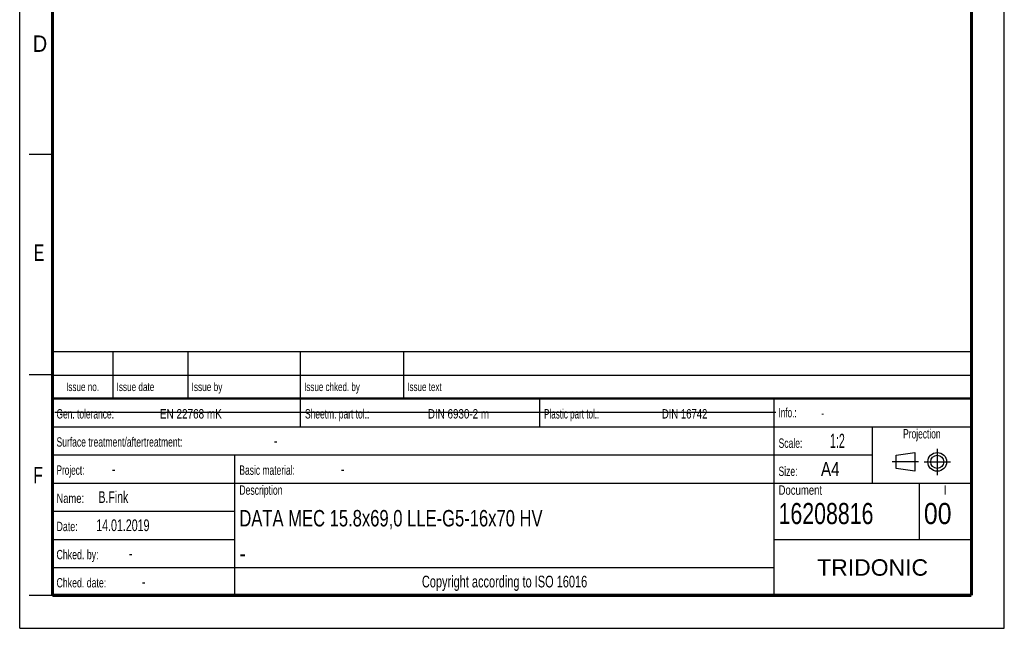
# Model space of a CAD drawing. Header units: millimetres. Extents: x 0 to 210, y 0 to 297.
# Tile 1 of 2: x 0 to 210, y 0 to 130. Entities that reach past the tile are written whole.
import ezdxf
from ezdxf.enums import TextEntityAlignment as Align

# ---------------------------------------------------------------- set-up
doc = ezdxf.new("R2010")
doc.units = ezdxf.units.MM
doc.header["$LTSCALE"] = 19.36
doc.linetypes.add('CENTER', pattern=[0.6, 0.375, -0.075, 0.075, -0.075])
doc.layers.get('0').update_dxf_attribs({"linetype": 'CONTINUOUS'})
doc.layers.add('DEFAULT_1', color=7, linetype='CENTER')
doc.layers.add('Z_NOTICE', color=7, linetype='CONTINUOUS')
doc.styles.get("Standard").update_dxf_attribs({"font": 'txt', "width": 0.7})
doc.styles.add('TEXTSTYLE_2', font='txt', dxfattribs={"width": 0.75})
doc.styles.add('TEXTSTYLE_5', font='arial.ttf')

# ---------------------------------------------------------------- blocks, each defined once
blk = doc.blocks.new('PROJEKTIONSMETHODE_BL0', base_point=(192.31, 35.47))
at = {"color": 2, "linetype": 'CONTINUOUS'}
for p, q in [((186.91, 36.87), (190.91, 37.47)), ((186.91, 34.07), (186.91, 36.87)), ((190.91, 37.47), (190.91, 33.47)), ((190.91, 33.47), (186.91, 34.07))]:
    blk.add_line(p, q, dxfattribs=at)
for radius in [2, 1.4]:
    blk.add_circle((195.71, 35.47), radius, dxfattribs=at)
at = {"layer": 'DEFAULT_1', "color": 2, "linetype": 'CENTER'}
for p, q in [((195.71, 38.27), (195.71, 32.67)), ((191.71, 35.47), (186.11, 35.47)), ((192.91, 35.47), (198.5, 35.47))]:
    blk.add_line(p, q, dxfattribs=at)

msp = doc.modelspace()

# ---------------------------------------------------------------- linework, layer by layer
at = {"color": 2, "linetype": 'CONTINUOUS'}
for p, q in [((0, 0), (0, 297)), ((210, 0), (210, 297)), ((7, 101), (2, 101)), ((6.91362, 48.96015), (6.91362, 58.96015)), ((6.91362, 58.96015), (202.91362, 58.96015)), ((19.91362, 48.96015), (19.91362, 58.96015)), ((35.91362, 48.96015), (35.91362, 58.96015)), ((59.91362, 48.96015), (59.91362, 58.96015)), ((81.91362, 48.96015), (81.91362, 58.96015)), ((202.91362, 48.96015), (202.91362, 58.96015)), ((7, 54), (2, 54)), ((6.91362, 53.96015), (202.91362, 53.96015)), ((6.91355, 6.96013), (6.91355, 48.96013)), ((6.91355, 48.96013), (202.91355, 48.96013)), ((6.91362, 48.96015), (202.91362, 48.96015)), ((59.91355, 42.96013), (59.91355, 48.96013)), ((110.91355, 42.96013), (110.91355, 48.96013)), ((160.91355, 6.96013), (160.91355, 48.96013)), ((202.91355, 6.96013), (202.91355, 48.96013)), ((6.91355, 42.96013), (202.91355, 42.96013)), ((181.91355, 30.96013), (181.91355, 42.96013)), ((6.91355, 36.96013), (181.91355, 36.96013)), ((45.91355, 6.96013), (45.91355, 36.96013)), ((6.91355, 30.96013), (202.91355, 30.96013)), ((191.91355, 18.96013), (191.91355, 30.96013)), ((6.91355, 24.96013), (45.91355, 24.96013)), ((6.91355, 18.96013), (45.91355, 18.96013)), ((160.91355, 18.96013), (202.91355, 18.96013)), ((6.91355, 12.96013), (160.91355, 12.96013)), ((7, 7), (2, 7)), ((6.91355, 6.96013), (202.91355, 6.96013)), ((0, 0), (210, 0))]:
    msp.add_line(p, q, dxfattribs=at)
at = {"color": 7, "linetype": 'CONTINUOUS'}
msp.add_line((7.46812, 46.04239), (161.26812, 46.04239), dxfattribs=at)
for points, const_width in [([(7, 7), (7, 290)], 0.7), ([(203, 7), (203, 290)], 0.7), ([(7, 49), (203, 49)], 0.5), ([(7, 7), (203, 7)], 0.7)]:
    msp.add_lwpolyline(points, dxfattribs=dict(at, const_width=const_width))

# ---------------------------------------------------------------- block references
at = {"color": 2, "linetype": 'CONTINUOUS'}
msp.add_blockref('PROJEKTIONSMETHODE_BL0', (192.30508, 35.46975), dxfattribs=at)

# ---------------------------------------------------------------- texts
at = {"color": 5, "linetype": 'CONTINUOUS', "style": 'TEXTSTYLE_2'}
for s, width, p in [('D', 0.904762, (2.80729, 122.85717)), ('E', 0.714286, (3.00245, 78.30247)), ('F', 0.714286, (2.92219, 30.89704))]:
    msp.add_text(s, height=3.5, dxfattribs=dict(at, width=width)).set_placement(p)
at = {"layer": 'Z_NOTICE', "color": 5, "linetype": 'CONTINUOUS', "style": 'TEXTSTYLE_2'}
for s, height, width, p in [('Issue date ', 1.8, 0.725108, (20.66362, 50.56015)), ('Issue by ', 1.8, 0.732804, (36.66362, 50.56015)), ('Issue chked. by', 1.8, 0.711111, (60.66362, 50.56015)), ('Issue text ', 1.8, 0.712121, (82.66362, 50.56015)), ('Gen. tolerance:', 2, 0.669841, (7.85105, 44.71013)), ('EN 22768 mK', 2, 0.792208, (29.91057, 44.71013)), ('Sheetm. part tol.:', 2, 0.67328, (60.85105, 44.71013)), ('DIN 6930-2 m', 2, 0.78373, (87.05343, 44.71013)), ('Plastic part tol.:', 2, 0.642857, (111.85105, 44.71013)), ('DIN 16742', 2, 0.759259, (136.95819, 44.71013)), ('Info.: ', 2, 0.64966, (161.85105, 44.96013)), ('Surface treatment/aftertreatment: ', 2, 0.681373, (7.85105, 38.71013)), ('Scale:  ', 2, 0.684524, (161.85105, 38.46013)), ('1:2', 3, 0.571429, (172.80343, 38.46013)), ('-', 2.5, 0.714286, (54.18438, 38.71013)), ('Project: ', 2, 0.656085, (7.85105, 32.71013)), ('-', 2.5, 0.714286, (19.66057, 32.71013)), ('Basic material: ', 2, 0.675595, (46.85105, 32.71013)), ('-', 2.5, 0.714286, (68.47009, 32.71013)), ('Size: ', 2, 0.678571, (161.85105, 32.46013)), (' A4', 3, 0.809524, (169.9939, 32.46013)), ('B.Fink', 2.5, 0.670635, (16.80343, 26.71013)), ('Description', 2, 0.688312, (46.85105, 28.46013)), ('Document', 2, 0.761905, (161.85105, 28.46013)), ('Name: ', 2, 0.746032, (7.85105, 26.71013)), ('16208816', 4.5, 0.755952, (161.85105, 22.21013)), ('00', 4.5, 0.880952, (192.85105, 22.21013)), ('14.01.2019', 2.5, 0.678571, (16.32724, 20.71013)), ('Date: ', 2, 0.706349, (7.85105, 20.71013)), ('Chked. by: ', 2, 0.701299, (7.85105, 14.71013)), ('-', 2.5, 0.714286, (23.27962, 14.71013)), ('Chked. date: ', 2, 0.699634, (7.85105, 8.71013)), ('-', 2.5, 0.714286, (26.04152, 8.71013))]:
    msp.add_text(s, height=height, dxfattribs=dict(at, width=width)).set_placement(p)
for s, height, width, p in [('Issue no.', 1.8, 0.719577, (13.41362, 50.56015)), ('Projection', 2, 0.671429, (192.41355, 40.46013)), ('I', 2, 0.833333, (197.41355, 28.46013)), ('Copyright according to ISO 16016', 2.5, 0.700149, (103.41355, 8.71013))]:
    msp.add_text(s, height=height, dxfattribs=dict(at, width=width)).set_placement(p, align=Align.CENTER)
at = {"layer": 'Z_NOTICE', "color": 5, "linetype": 'CONTINUOUS', "width": 0.714286}
msp.add_text('-', height=1.8, dxfattribs=at).set_placement((170.94628, 44.96013))
at = {"layer": 'Z_NOTICE', "color": 7, "linetype": 'CONTINUOUS', "width": 0.755602}
msp.add_text('DATA MEC 15.8x69,0 LLE-G5-16x70 HV', height=3.5, dxfattribs=at).set_placement((46.85105, 21.71013))
at = {"layer": 'Z_NOTICE', "color": 7, "linetype": 'CONTINUOUS', "style": 'TEXTSTYLE_2', "width": 0.904762}
msp.add_text('-', height=3.5, dxfattribs=at).set_placement((46.85105, 14.21013))
at = {"layer": 'Z_NOTICE', "color": 5, "linetype": 'CONTINUOUS', "style": 'TEXTSTYLE_5'}
msp.add_text('TRIDONIC', height=3.5, dxfattribs=at).set_placement((181.91355, 11.21013), align=Align.CENTER)

doc.saveas('drawing.dxf')
